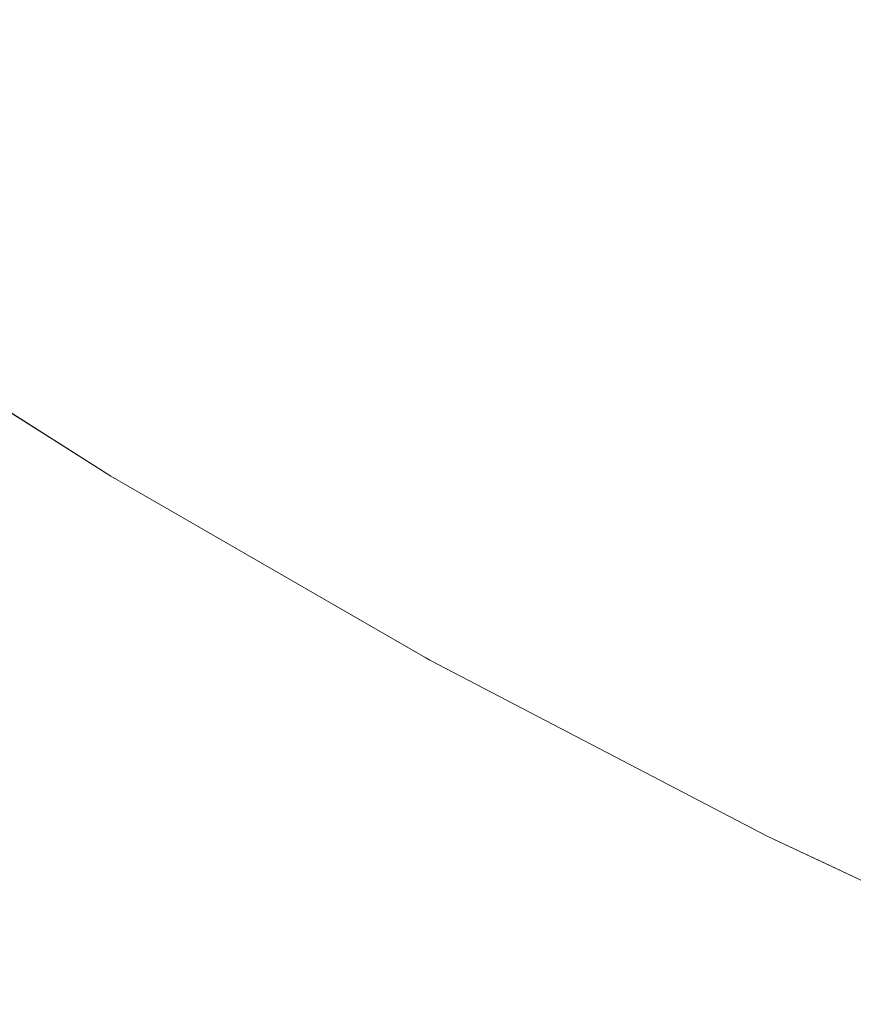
# Model space of a CAD drawing. Header units: centimetres. Extents: x -35.1 to 36.2, y 4.2 to 6.
# Tile 18 of 256: x -35.0383 to -35.0254, y 4.2143 to 4.2296. Entities that reach past the tile are written whole.
import ezdxf

# ---------------------------------------------------------------- set-up
doc = ezdxf.new("R2010")
doc.units = ezdxf.units.CM
doc.header["$LTSCALE"] = 2.54
doc.layers.add('Lucido design-1', color=7, linetype='Continuous')

# ---------------------------------------------------------------- blocks, each defined once
blk = doc.blocks.new('Gruppo-4-1')
at = {"color": 7, "linetype": 'Continuous', "lineweight": 9}
for points, invisible_edges in [([(-35.035678, 4.229193, -2276.288781), (-35.034751, 4.229987, -2276.285944), (-35.03728, 4.231683, -2276.285944), (-35.038236, 4.230909, -2276.288781)], 15), ([(-35.03728, 4.231683, -2276.958396), (-35.034751, 4.229987, -2276.958396), (-35.035678, 4.229193, -2276.955559), (-35.038236, 4.230909, -2276.955559)], 15), ([(-35.031169, 4.2292, -2276.283155), (-35.03014, 4.230132, -2276.280418), (-35.032692, 4.231751, -2276.280418), (-35.033755, 4.23084, -2276.283155)], 15), ([(-35.031169, 4.2292, -2276.961185), (-35.033755, 4.23084, -2276.961185), (-35.032692, 4.231751, -2276.963922), (-35.03014, 4.230132, -2276.963922)], 15), ([(-35.029049, 4.23112, -2276.277736), (-35.03014, 4.230132, -2276.280418), (-35.027503, 4.22855, -2276.280418), (-35.026449, 4.229561, -2276.277736)], 15), ([(-35.029049, 4.23112, -2276.966604), (-35.026449, 4.229561, -2276.966604), (-35.027503, 4.22855, -2276.963922), (-35.03014, 4.230132, -2276.963922)], 15), ([(-35.038236, 4.230909, -2276.288781), (-35.039117, 4.230194, -2276.291665), (-35.036533, 4.228461, -2276.291665), (-35.035678, 4.229193, -2276.288781)], 15), ([(-35.038236, 4.230909, -2276.955559), (-35.035678, 4.229193, -2276.955559), (-35.036533, 4.228461, -2276.952675), (-35.039117, 4.230194, -2276.952675)], 15), ([(-35.033755, 4.23084, -2276.283155), (-35.034751, 4.229987, -2276.285944), (-35.032133, 4.228326, -2276.285944), (-35.031169, 4.2292, -2276.283155)], 15), ([(-35.032133, 4.228326, -2276.958396), (-35.034751, 4.229987, -2276.958396), (-35.033755, 4.23084, -2276.961185), (-35.031169, 4.2292, -2276.961185)], 15), ([(-35.023767, 4.228042, -2276.277736), (-35.022697, 4.22913, -2276.275111), (-35.025339, 4.230626, -2276.275111), (-35.026449, 4.229561, -2276.277736)], 15), ([(-35.023767, 4.228042, -2276.966604), (-35.026449, 4.229561, -2276.966604), (-35.025339, 4.230626, -2276.969229), (-35.022697, 4.22913, -2276.969229)], 15), ([(-35.037314, 4.227792, -2276.29459), (-35.036533, 4.228461, -2276.291665), (-35.039117, 4.230194, -2276.291665), (-35.039923, 4.229541, -2276.29459)], 15), ([(-35.039117, 4.230194, -2276.952675), (-35.036533, 4.228461, -2276.952675), (-35.037314, 4.227792, -2276.94975), (-35.039923, 4.229541, -2276.94975)], 15), ([(-35.028497, 4.227597, -2276.283155), (-35.027503, 4.22855, -2276.280418), (-35.03014, 4.230132, -2276.280418), (-35.031169, 4.2292, -2276.283155)], 15), ([(-35.03014, 4.230132, -2276.963922), (-35.027503, 4.22855, -2276.963922), (-35.028497, 4.227597, -2276.961185), (-35.031169, 4.2292, -2276.961185)], 15), ([(-35.03303, 4.227514, -2276.288781), (-35.032133, 4.228326, -2276.285944), (-35.034751, 4.229987, -2276.285944), (-35.035678, 4.229193, -2276.288781)], 15), ([(-35.03303, 4.227514, -2276.955559), (-35.035678, 4.229193, -2276.955559), (-35.034751, 4.229987, -2276.958396), (-35.032133, 4.228326, -2276.958396)], 15), ([(-35.039923, 4.229541, -2276.29459), (-35.040649, 4.228952, -2276.297555), (-35.038019, 4.227188, -2276.297555), (-35.037314, 4.227792, -2276.29459)], 15), ([(-35.039923, 4.229541, -2276.94975), (-35.037314, 4.227792, -2276.94975), (-35.038019, 4.227188, -2276.946785), (-35.040649, 4.228952, -2276.946785)], 15), ([(-35.026449, 4.229561, -2276.277736), (-35.027503, 4.22855, -2276.280418), (-35.024782, 4.22701, -2276.280418), (-35.023767, 4.228042, -2276.277736)], 15), ([(-35.024782, 4.22701, -2276.963922), (-35.027503, 4.22855, -2276.963922), (-35.026449, 4.229561, -2276.966604), (-35.023767, 4.228042, -2276.966604)], 15), ([(-35.035678, 4.229193, -2276.288781), (-35.036533, 4.228461, -2276.291665), (-35.033858, 4.226764, -2276.291665), (-35.03303, 4.227514, -2276.288781)], 15), ([(-35.033858, 4.226764, -2276.952675), (-35.036533, 4.228461, -2276.952675), (-35.035678, 4.229193, -2276.955559), (-35.03303, 4.227514, -2276.955559)], 15), ([(-35.031169, 4.2292, -2276.283155), (-35.032133, 4.228326, -2276.285944), (-35.029428, 4.226704, -2276.285944), (-35.028497, 4.227597, -2276.283155)], 15), ([(-35.031169, 4.2292, -2276.961185), (-35.028497, 4.227597, -2276.961185), (-35.029428, 4.226704, -2276.958396), (-35.032133, 4.228326, -2276.958396)], 15), ([(-35.038646, 4.226651, -2276.300554), (-35.038019, 4.227188, -2276.297555), (-35.040649, 4.228952, -2276.297555), (-35.041296, 4.228428, -2276.300554)], 15), ([(-35.040649, 4.228952, -2276.946785), (-35.038019, 4.227188, -2276.946785), (-35.038646, 4.226651, -2276.943786), (-35.041296, 4.228428, -2276.943786)], 15), ([(-35.034615, 4.226079, -2276.29459), (-35.033858, 4.226764, -2276.291665), (-35.036533, 4.228461, -2276.291665), (-35.037314, 4.227792, -2276.29459)], 15), ([(-35.034615, 4.226079, -2276.94975), (-35.037314, 4.227792, -2276.94975), (-35.036533, 4.228461, -2276.952675), (-35.033858, 4.226764, -2276.952675)], 15), ([(-35.02574, 4.226037, -2276.283155), (-35.024782, 4.22701, -2276.280418), (-35.027503, 4.22855, -2276.280418), (-35.028497, 4.227597, -2276.283155)], 15), ([(-35.02574, 4.226037, -2276.961185), (-35.028497, 4.227597, -2276.961185), (-35.027503, 4.22855, -2276.963922), (-35.024782, 4.22701, -2276.963922)], 15), ([(-35.030295, 4.225873, -2276.288781), (-35.029428, 4.226704, -2276.285944), (-35.032133, 4.228326, -2276.285944), (-35.03303, 4.227514, -2276.288781)], 15), ([(-35.032133, 4.228326, -2276.958396), (-35.029428, 4.226704, -2276.958396), (-35.030295, 4.225873, -2276.955559), (-35.03303, 4.227514, -2276.955559)], 15), ([(-35.037314, 4.227792, -2276.29459), (-35.038019, 4.227188, -2276.297555), (-35.035297, 4.225461, -2276.297555), (-35.034615, 4.226079, -2276.29459)], 15), ([(-35.035297, 4.225461, -2276.946785), (-35.038019, 4.227188, -2276.946785), (-35.037314, 4.227792, -2276.94975), (-35.034615, 4.226079, -2276.94975)], 15), ([(-35.03303, 4.227514, -2276.288781), (-35.033858, 4.226764, -2276.291665), (-35.031095, 4.225106, -2276.291665), (-35.030295, 4.225873, -2276.288781)], 15), ([(-35.03303, 4.227514, -2276.955559), (-35.030295, 4.225873, -2276.955559), (-35.031095, 4.225106, -2276.952675), (-35.033858, 4.226764, -2276.952675)], 15), ([(-35.028497, 4.227597, -2276.283155), (-35.029428, 4.226704, -2276.285944), (-35.026637, 4.225124, -2276.285944), (-35.02574, 4.226037, -2276.283155)], 15), ([(-35.026637, 4.225124, -2276.958396), (-35.029428, 4.226704, -2276.958396), (-35.028497, 4.227597, -2276.961185), (-35.02574, 4.226037, -2276.961185)], 15), ([(-35.035904, 4.224911, -2276.300554), (-35.035297, 4.225461, -2276.297555), (-35.038019, 4.227188, -2276.297555), (-35.038646, 4.226651, -2276.300554)], 15), ([(-35.035904, 4.224911, -2276.943786), (-35.038646, 4.226651, -2276.943786), (-35.038019, 4.227188, -2276.946785), (-35.035297, 4.225461, -2276.946785)], 15), ([(-35.022899, 4.22452, -2276.283155), (-35.021978, 4.225514, -2276.280418), (-35.024782, 4.22701, -2276.280418), (-35.02574, 4.226037, -2276.283155)], 15), ([(-35.024782, 4.22701, -2276.963922), (-35.021978, 4.225514, -2276.963922), (-35.022899, 4.22452, -2276.961185), (-35.02574, 4.226037, -2276.961185)], 15), ([(-35.031825, 4.224406, -2276.29459), (-35.031095, 4.225106, -2276.291665), (-35.033858, 4.226764, -2276.291665), (-35.034615, 4.226079, -2276.29459)], 15), ([(-35.033858, 4.226764, -2276.952675), (-35.031095, 4.225106, -2276.952675), (-35.031825, 4.224406, -2276.94975), (-35.034615, 4.226079, -2276.94975)], 15), ([(-35.038646, 4.226651, -2276.300554), (-35.039193, 4.226182, -2276.303583), (-35.036433, 4.224432, -2276.303583), (-35.035904, 4.224911, -2276.300554)], 15), ([(-35.036433, 4.224432, -2276.940757), (-35.039193, 4.226182, -2276.940757), (-35.038646, 4.226651, -2276.943786), (-35.035904, 4.224911, -2276.943786)], 15), ([(-35.027472, 4.224275, -2276.288781), (-35.026637, 4.225124, -2276.285944), (-35.029428, 4.226704, -2276.285944), (-35.030295, 4.225873, -2276.288781)], 15), ([(-35.027472, 4.224275, -2276.955559), (-35.030295, 4.225873, -2276.955559), (-35.029428, 4.226704, -2276.958396), (-35.026637, 4.225124, -2276.958396)], 15), ([(-35.036884, 4.224023, -2276.30664), (-35.036433, 4.224432, -2276.303583), (-35.039193, 4.226182, -2276.303583), (-35.039658, 4.225784, -2276.30664)], 15), ([(-35.036884, 4.224023, -2276.9377), (-35.039658, 4.225784, -2276.9377), (-35.039193, 4.226182, -2276.940757), (-35.036433, 4.224432, -2276.940757)], 15), ([(-35.034615, 4.226079, -2276.29459), (-35.035297, 4.225461, -2276.297555), (-35.032484, 4.223774, -2276.297555), (-35.031825, 4.224406, -2276.29459)], 15), ([(-35.034615, 4.226079, -2276.94975), (-35.031825, 4.224406, -2276.94975), (-35.032484, 4.223774, -2276.946785), (-35.035297, 4.225461, -2276.946785)], 15), ([(-35.02574, 4.226037, -2276.283155), (-35.026637, 4.225124, -2276.285944), (-35.023761, 4.223589, -2276.285944), (-35.022899, 4.22452, -2276.283155)], 15), ([(-35.02574, 4.226037, -2276.961185), (-35.022899, 4.22452, -2276.961185), (-35.023761, 4.223589, -2276.958396), (-35.026637, 4.225124, -2276.958396)], 15), ([(-35.030295, 4.225873, -2276.288781), (-35.031095, 4.225106, -2276.291665), (-35.028243, 4.223492, -2276.291665), (-35.027472, 4.224275, -2276.288781)], 15), ([(-35.028243, 4.223492, -2276.952675), (-35.031095, 4.225106, -2276.952675), (-35.030295, 4.225873, -2276.955559), (-35.027472, 4.224275, -2276.955559)], 15), ([(-35.039658, 4.225784, -2276.30664), (-35.040041, 4.225456, -2276.309719), (-35.037254, 4.223688, -2276.309719), (-35.036884, 4.224023, -2276.30664)], 15), ([(-35.037254, 4.223688, -2276.934621), (-35.040041, 4.225456, -2276.934621), (-35.039658, 4.225784, -2276.9377), (-35.036884, 4.224023, -2276.9377)], 15), ([(-35.040682, 4.224906, -2276.319046), (-35.041554, 4.225415, -2276.32217), (-35.037907, 4.223104, -2276.32217), (-35.037875, 4.223125, -2276.319046)], 13), ([(-35.041554, 4.225415, -2276.92217), (-35.036904, 4.222469, -2276.92217), (-35.036904, 4.222469, -2276.32217), (-35.037907, 4.223104, -2276.32217)], 10), ([(-35.037907, 4.223104, -2276.32217), (-35.041554, 4.225415, -2276.32217), (-35.041554, 4.225415, -2276.92217)], 10), ([(-35.036904, 4.222469, -2276.92217), (-35.041554, 4.225415, -2276.92217), (-35.040682, 4.224906, -2276.925294), (-35.037875, 4.223125, -2276.925294)], 14), ([(-35.037544, 4.223426, -2276.312816), (-35.037254, 4.223688, -2276.309719), (-35.040041, 4.225456, -2276.309719), (-35.04034, 4.2252, -2276.312816)], 15), ([(-35.037544, 4.223426, -2276.931524), (-35.04034, 4.2252, -2276.931524), (-35.040041, 4.225456, -2276.934621), (-35.037254, 4.223688, -2276.934621)], 15), ([(-35.03307, 4.223212, -2276.300554), (-35.032484, 4.223774, -2276.297555), (-35.035297, 4.225461, -2276.297555), (-35.035904, 4.224911, -2276.300554)], 15), ([(-35.035297, 4.225461, -2276.946785), (-35.032484, 4.223774, -2276.946785), (-35.03307, 4.223212, -2276.943786), (-35.035904, 4.224911, -2276.943786)], 15), ([(-35.04034, 4.2252, -2276.312816), (-35.040554, 4.225017, -2276.315926), (-35.037751, 4.223238, -2276.315926), (-35.037544, 4.223426, -2276.312816)], 15), ([(-35.037751, 4.223238, -2276.928414), (-35.040554, 4.225017, -2276.928414), (-35.04034, 4.2252, -2276.931524), (-35.037544, 4.223426, -2276.931524)], 15), ([(-35.028947, 4.222777, -2276.29459), (-35.028243, 4.223492, -2276.291665), (-35.031095, 4.225106, -2276.291665), (-35.031825, 4.224406, -2276.29459)], 15), ([(-35.028947, 4.222777, -2276.94975), (-35.031825, 4.224406, -2276.94975), (-35.031095, 4.225106, -2276.952675), (-35.028243, 4.223492, -2276.952675)], 15), ([(-35.024564, 4.222723, -2276.288781), (-35.023761, 4.223589, -2276.285944), (-35.026637, 4.225124, -2276.285944), (-35.027472, 4.224275, -2276.288781)], 15), ([(-35.026637, 4.225124, -2276.958396), (-35.023761, 4.223589, -2276.958396), (-35.024564, 4.222723, -2276.955559), (-35.027472, 4.224275, -2276.955559)], 15), ([(-35.037875, 4.223125, -2276.319046), (-35.037751, 4.223238, -2276.315926), (-35.040554, 4.225017, -2276.315926), (-35.040682, 4.224906, -2276.319046)], 15), ([(-35.037875, 4.223125, -2276.925294), (-35.040682, 4.224906, -2276.925294), (-35.040554, 4.225017, -2276.928414), (-35.037751, 4.223238, -2276.928414)], 15), ([(-35.035904, 4.224911, -2276.300554), (-35.036433, 4.224432, -2276.303583), (-35.033582, 4.222722, -2276.303583), (-35.03307, 4.223212, -2276.300554)], 15), ([(-35.035904, 4.224911, -2276.943786), (-35.03307, 4.223212, -2276.943786), (-35.033582, 4.222722, -2276.940757), (-35.036433, 4.224432, -2276.940757)], 15), ([(-35.034017, 4.222304, -2276.30664), (-35.033582, 4.222722, -2276.303583), (-35.036433, 4.224432, -2276.303583), (-35.036884, 4.224023, -2276.30664)], 15), ([(-35.036433, 4.224432, -2276.940757), (-35.033582, 4.222722, -2276.940757), (-35.034017, 4.222304, -2276.9377), (-35.036884, 4.224023, -2276.9377)], 15), ([(-35.031825, 4.224406, -2276.29459), (-35.032484, 4.223774, -2276.297555), (-35.029582, 4.222131, -2276.297555), (-35.028947, 4.222777, -2276.29459)], 15), ([(-35.029582, 4.222131, -2276.946785), (-35.032484, 4.223774, -2276.946785), (-35.031825, 4.224406, -2276.94975), (-35.028947, 4.222777, -2276.94975)], 15), ([(-35.027472, 4.224275, -2276.288781), (-35.028243, 4.223492, -2276.291665), (-35.025304, 4.221924, -2276.291665), (-35.024564, 4.222723, -2276.288781)], 15), ([(-35.027472, 4.224275, -2276.955559), (-35.024564, 4.222723, -2276.955559), (-35.025304, 4.221924, -2276.952675), (-35.028243, 4.223492, -2276.952675)], 15), ([(-35.036884, 4.224023, -2276.30664), (-35.037254, 4.223688, -2276.309719), (-35.034375, 4.221961, -2276.309719), (-35.034017, 4.222304, -2276.30664)], 15), ([(-35.036884, 4.224023, -2276.9377), (-35.034017, 4.222304, -2276.9377), (-35.034375, 4.221961, -2276.934621), (-35.037254, 4.223688, -2276.934621)], 15), ([(-35.030147, 4.221557, -2276.300554), (-35.029582, 4.222131, -2276.297555), (-35.032484, 4.223774, -2276.297555), (-35.03307, 4.223212, -2276.300554)], 15), ([(-35.030147, 4.221557, -2276.943786), (-35.03307, 4.223212, -2276.943786), (-35.032484, 4.223774, -2276.946785), (-35.029582, 4.222131, -2276.946785)], 15), ([(-35.034654, 4.221693, -2276.312816), (-35.034375, 4.221961, -2276.309719), (-35.037254, 4.223688, -2276.309719), (-35.037544, 4.223426, -2276.312816)], 15), ([(-35.037254, 4.223688, -2276.934621), (-35.034375, 4.221961, -2276.934621), (-35.034654, 4.221693, -2276.931524), (-35.037544, 4.223426, -2276.931524)], 15), ([(-35.037544, 4.223426, -2276.312816), (-35.037751, 4.223238, -2276.315926), (-35.034855, 4.221501, -2276.315926), (-35.034654, 4.221693, -2276.312816)], 15), ([(-35.037544, 4.223426, -2276.931524), (-35.034654, 4.221693, -2276.931524), (-35.034855, 4.221501, -2276.928414), (-35.037751, 4.223238, -2276.928414)], 15), ([(-35.025981, 4.221194, -2276.29459), (-35.025304, 4.221924, -2276.291665), (-35.028243, 4.223492, -2276.291665), (-35.028947, 4.222777, -2276.29459)], 15), ([(-35.028243, 4.223492, -2276.952675), (-35.025304, 4.221924, -2276.952675), (-35.025981, 4.221194, -2276.94975), (-35.028947, 4.222777, -2276.94975)], 15), ([(-35.034975, 4.221386, -2276.319046), (-35.034855, 4.221501, -2276.315926), (-35.037751, 4.223238, -2276.315926), (-35.037875, 4.223125, -2276.319046)], 15), ([(-35.037751, 4.223238, -2276.928414), (-35.034855, 4.221501, -2276.928414), (-35.034975, 4.221386, -2276.925294), (-35.037875, 4.223125, -2276.925294)], 15), ([(-35.037875, 4.223125, -2276.319046), (-35.037907, 4.223104, -2276.32217), (-35.036904, 4.222469, -2276.32217)], 9), ([(-35.036904, 4.222469, -2276.32217), (-35.034975, 4.221386, -2276.319046), (-35.037875, 4.223125, -2276.319046)], 11), ([(-35.037875, 4.223125, -2276.925294), (-35.034975, 4.221386, -2276.925294), (-35.036904, 4.222469, -2276.92217)], 11), ([(-35.03307, 4.223212, -2276.300554), (-35.033582, 4.222722, -2276.303583), (-35.03064, 4.221056, -2276.303583), (-35.030147, 4.221557, -2276.300554)], 15), ([(-35.03064, 4.221056, -2276.940757), (-35.033582, 4.222722, -2276.940757), (-35.03307, 4.223212, -2276.943786), (-35.030147, 4.221557, -2276.943786)], 15), ([(-35.028947, 4.222777, -2276.29459), (-35.029582, 4.222131, -2276.297555), (-35.026591, 4.220535, -2276.297555), (-35.025981, 4.221194, -2276.29459)], 15), ([(-35.028947, 4.222777, -2276.94975), (-35.025981, 4.221194, -2276.94975), (-35.026591, 4.220535, -2276.946785), (-35.029582, 4.222131, -2276.946785)], 15), ([(-35.031059, 4.22063, -2276.30664), (-35.03064, 4.221056, -2276.303583), (-35.033582, 4.222722, -2276.303583), (-35.034017, 4.222304, -2276.30664)], 15), ([(-35.031059, 4.22063, -2276.9377), (-35.034017, 4.222304, -2276.9377), (-35.033582, 4.222722, -2276.940757), (-35.03064, 4.221056, -2276.940757)], 15), ([(-35.034975, 4.221386, -2276.319046), (-35.036904, 4.222469, -2276.32217), (-35.03202, 4.219653, -2276.32217)], 9), ([(-35.03202, 4.219653, -2276.32217), (-35.036904, 4.222469, -2276.32217), (-35.036904, 4.222469, -2276.92217), (-35.031957, 4.219618, -2276.92217)], 10), ([(-35.031957, 4.219618, -2276.92217), (-35.036904, 4.222469, -2276.92217), (-35.034975, 4.221386, -2276.925294)], 10), ([(-35.034017, 4.222304, -2276.30664), (-35.034375, 4.221961, -2276.309719), (-35.031404, 4.220279, -2276.309719), (-35.031059, 4.22063, -2276.30664)], 15), ([(-35.031404, 4.220279, -2276.934621), (-35.034375, 4.221961, -2276.934621), (-35.034017, 4.222304, -2276.9377), (-35.031059, 4.22063, -2276.9377)], 15), ([(-35.027134, 4.219949, -2276.300554), (-35.026591, 4.220535, -2276.297555), (-35.029582, 4.222131, -2276.297555), (-35.030147, 4.221557, -2276.300554)], 15), ([(-35.029582, 4.222131, -2276.946785), (-35.026591, 4.220535, -2276.946785), (-35.027134, 4.219949, -2276.943786), (-35.030147, 4.221557, -2276.943786)], 15), ([(-35.031673, 4.220005, -2276.312816), (-35.031404, 4.220279, -2276.309719), (-35.034375, 4.221961, -2276.309719), (-35.034654, 4.221693, -2276.312816)], 15), ([(-35.031673, 4.220005, -2276.931524), (-35.034654, 4.221693, -2276.931524), (-35.034375, 4.221961, -2276.934621), (-35.031404, 4.220279, -2276.934621)], 15), ([(-35.022929, 4.219661, -2276.29459), (-35.02228, 4.220406, -2276.291665), (-35.025304, 4.221924, -2276.291665), (-35.025981, 4.221194, -2276.29459)], 15), ([(-35.022929, 4.219661, -2276.94975), (-35.025981, 4.221194, -2276.94975), (-35.025304, 4.221924, -2276.952675), (-35.02228, 4.220406, -2276.952675)], 15), ([(-35.034654, 4.221693, -2276.312816), (-35.034855, 4.221501, -2276.315926), (-35.031866, 4.219809, -2276.315926), (-35.031673, 4.220005, -2276.312816)], 15), ([(-35.031866, 4.219809, -2276.928414), (-35.034855, 4.221501, -2276.928414), (-35.034654, 4.221693, -2276.931524), (-35.031673, 4.220005, -2276.931524)], 15), ([(-35.030147, 4.221557, -2276.300554), (-35.03064, 4.221056, -2276.303583), (-35.027608, 4.219438, -2276.303583), (-35.027134, 4.219949, -2276.300554)], 15), ([(-35.030147, 4.221557, -2276.943786), (-35.027134, 4.219949, -2276.943786), (-35.027608, 4.219438, -2276.940757), (-35.03064, 4.221056, -2276.940757)], 15), ([(-35.031982, 4.219691, -2276.319046), (-35.031866, 4.219809, -2276.315926), (-35.034855, 4.221501, -2276.315926), (-35.034975, 4.221386, -2276.319046)], 15), ([(-35.031982, 4.219691, -2276.925294), (-35.034975, 4.221386, -2276.925294), (-35.034855, 4.221501, -2276.928414), (-35.031866, 4.219809, -2276.928414)], 15), ([(-35.03202, 4.219653, -2276.32217), (-35.031982, 4.219691, -2276.319046), (-35.034975, 4.221386, -2276.319046)], 11), ([(-35.034975, 4.221386, -2276.925294), (-35.031982, 4.219691, -2276.925294), (-35.031957, 4.219618, -2276.92217)], 11), ([(-35.025981, 4.221194, -2276.29459), (-35.026591, 4.220535, -2276.297555), (-35.023514, 4.21899, -2276.297555), (-35.022929, 4.219661, -2276.29459)], 15), ([(-35.023514, 4.21899, -2276.946785), (-35.026591, 4.220535, -2276.946785), (-35.025981, 4.221194, -2276.94975), (-35.022929, 4.219661, -2276.94975)], 15), ([(-35.028011, 4.219003, -2276.30664), (-35.027608, 4.219438, -2276.303583), (-35.03064, 4.221056, -2276.303583), (-35.031059, 4.22063, -2276.30664)], 15), ([(-35.03064, 4.221056, -2276.940757), (-35.027608, 4.219438, -2276.940757), (-35.028011, 4.219003, -2276.9377), (-35.031059, 4.22063, -2276.9377)], 15), ([(-35.031059, 4.22063, -2276.30664), (-35.031404, 4.220279, -2276.309719), (-35.028342, 4.218645, -2276.309719), (-35.028011, 4.219003, -2276.30664)], 15), ([(-35.031059, 4.22063, -2276.9377), (-35.028011, 4.219003, -2276.9377), (-35.028342, 4.218645, -2276.934621), (-35.031404, 4.220279, -2276.934621)], 15), ([(-35.024034, 4.218393, -2276.300554), (-35.023514, 4.21899, -2276.297555), (-35.026591, 4.220535, -2276.297555), (-35.027134, 4.219949, -2276.300554)], 15), ([(-35.024034, 4.218393, -2276.943786), (-35.027134, 4.219949, -2276.943786), (-35.026591, 4.220535, -2276.946785), (-35.023514, 4.21899, -2276.946785)], 15), ([(-35.028601, 4.218366, -2276.312816), (-35.028342, 4.218645, -2276.309719), (-35.031404, 4.220279, -2276.309719), (-35.031673, 4.220005, -2276.312816)], 15), ([(-35.031404, 4.220279, -2276.934621), (-35.028342, 4.218645, -2276.934621), (-35.028601, 4.218366, -2276.931524), (-35.031673, 4.220005, -2276.931524)], 15), ([(-35.031673, 4.220005, -2276.312816), (-35.031866, 4.219809, -2276.315926), (-35.028786, 4.218166, -2276.315926), (-35.028601, 4.218366, -2276.312816)], 15), ([(-35.031673, 4.220005, -2276.931524), (-35.028601, 4.218366, -2276.931524), (-35.028786, 4.218166, -2276.928414), (-35.031866, 4.219809, -2276.928414)], 15), ([(-35.027134, 4.219949, -2276.300554), (-35.027608, 4.219438, -2276.303583), (-35.024488, 4.217871, -2276.303583), (-35.024034, 4.218393, -2276.300554)], 15), ([(-35.024488, 4.217871, -2276.940757), (-35.027608, 4.219438, -2276.940757), (-35.027134, 4.219949, -2276.943786), (-35.024034, 4.218393, -2276.943786)], 15), ([(-35.028898, 4.218046, -2276.319046), (-35.028786, 4.218166, -2276.315926), (-35.031866, 4.219809, -2276.315926), (-35.031982, 4.219691, -2276.319046)], 15), ([(-35.031866, 4.219809, -2276.928414), (-35.028786, 4.218166, -2276.928414), (-35.028898, 4.218046, -2276.925294), (-35.031982, 4.219691, -2276.925294)], 15), ([(-35.031982, 4.219691, -2276.319046), (-35.03202, 4.219653, -2276.32217), (-35.031957, 4.219618, -2276.32217)], 9), ([(-35.031957, 4.219618, -2276.92217), (-35.031957, 4.219618, -2276.32217), (-35.03202, 4.219653, -2276.32217)], 9), ([(-35.028898, 4.218046, -2276.319046), (-35.031982, 4.219691, -2276.319046), (-35.031957, 4.219618, -2276.32217)], 11), ([(-35.031957, 4.219618, -2276.92217), (-35.031982, 4.219691, -2276.925294), (-35.028898, 4.218046, -2276.925294)], 11), ([(-35.031957, 4.219618, -2276.32217), (-35.026714, 4.21688, -2276.32217), (-35.028898, 4.218046, -2276.319046)], 10), ([(-35.026714, 4.21688, -2276.92217), (-35.026714, 4.21688, -2276.32217), (-35.031957, 4.219618, -2276.32217), (-35.031957, 4.219618, -2276.92217)], 5), ([(-35.028898, 4.218046, -2276.925294), (-35.026714, 4.21688, -2276.92217), (-35.031957, 4.219618, -2276.92217)], 9), ([(-35.024874, 4.217428, -2276.30664), (-35.024488, 4.217871, -2276.303583), (-35.027608, 4.219438, -2276.303583), (-35.028011, 4.219003, -2276.30664)], 15), ([(-35.024874, 4.217428, -2276.9377), (-35.028011, 4.219003, -2276.9377), (-35.027608, 4.219438, -2276.940757), (-35.024488, 4.217871, -2276.940757)], 15), ([(-35.028011, 4.219003, -2276.30664), (-35.028342, 4.218645, -2276.309719), (-35.025192, 4.217063, -2276.309719), (-35.024874, 4.217428, -2276.30664)], 15), ([(-35.025192, 4.217063, -2276.934621), (-35.028342, 4.218645, -2276.934621), (-35.028011, 4.219003, -2276.9377), (-35.024874, 4.217428, -2276.9377)], 15), ([(-35.02544, 4.216779, -2276.312816), (-35.025192, 4.217063, -2276.309719), (-35.028342, 4.218645, -2276.309719), (-35.028601, 4.218366, -2276.312816)], 15), ([(-35.02544, 4.216779, -2276.931524), (-35.028601, 4.218366, -2276.931524), (-35.028342, 4.218645, -2276.934621), (-35.025192, 4.217063, -2276.934621)], 15), ([(-35.028601, 4.218366, -2276.312816), (-35.028786, 4.218166, -2276.315926), (-35.025617, 4.216575, -2276.315926), (-35.02544, 4.216779, -2276.312816)], 15), ([(-35.025617, 4.216575, -2276.928414), (-35.028786, 4.218166, -2276.928414), (-35.028601, 4.218366, -2276.931524), (-35.02544, 4.216779, -2276.931524)], 15), ([(-35.025724, 4.216452, -2276.319046), (-35.025617, 4.216575, -2276.315926), (-35.028786, 4.218166, -2276.315926), (-35.028898, 4.218046, -2276.319046)], 15), ([(-35.025724, 4.216452, -2276.925294), (-35.028898, 4.218046, -2276.925294), (-35.028786, 4.218166, -2276.928414), (-35.025617, 4.216575, -2276.928414)], 15), ([(-35.025724, 4.216452, -2276.319046), (-35.028898, 4.218046, -2276.319046), (-35.026714, 4.21688, -2276.32217)], 11), ([(-35.026714, 4.21688, -2276.92217), (-35.028898, 4.218046, -2276.925294), (-35.025724, 4.216452, -2276.925294)], 11), ([(-35.022191, 4.215247, -2276.312816), (-35.021954, 4.215537, -2276.309719), (-35.025192, 4.217063, -2276.309719), (-35.02544, 4.216779, -2276.312816)], 15), ([(-35.025192, 4.217063, -2276.934621), (-35.021954, 4.215537, -2276.934621), (-35.022191, 4.215247, -2276.931524), (-35.02544, 4.216779, -2276.931524)], 15), ([(-35.026714, 4.21688, -2276.32217), (-35.025752, 4.216428, -2276.32217), (-35.025724, 4.216452, -2276.319046)], 10), ([(-35.026714, 4.21688, -2276.92217), (-35.021176, 4.214277, -2276.92217), (-35.021176, 4.214277, -2276.32217), (-35.025752, 4.216428, -2276.32217)], 10), ([(-35.025752, 4.216428, -2276.32217), (-35.026714, 4.21688, -2276.32217), (-35.026714, 4.21688, -2276.92217)], 10), ([(-35.025724, 4.216452, -2276.925294), (-35.022463, 4.214914, -2276.925294), (-35.021176, 4.214277, -2276.92217), (-35.026714, 4.21688, -2276.92217)], 11), ([(-35.02544, 4.216779, -2276.312816), (-35.025617, 4.216575, -2276.315926), (-35.022361, 4.215039, -2276.315926), (-35.022191, 4.215247, -2276.312816)], 15), ([(-35.02544, 4.216779, -2276.931524), (-35.022191, 4.215247, -2276.931524), (-35.022361, 4.215039, -2276.928414), (-35.025617, 4.216575, -2276.928414)], 15), ([(-35.022463, 4.214914, -2276.319046), (-35.022361, 4.215039, -2276.315926), (-35.025617, 4.216575, -2276.315926), (-35.025724, 4.216452, -2276.319046)], 15), ([(-35.025617, 4.216575, -2276.928414), (-35.022361, 4.215039, -2276.928414), (-35.022463, 4.214914, -2276.925294), (-35.025724, 4.216452, -2276.925294)], 15), ([(-35.025724, 4.216452, -2276.319046), (-35.025752, 4.216428, -2276.32217), (-35.021176, 4.214277, -2276.32217), (-35.022463, 4.214914, -2276.319046)], 13)]:
    blk.add_3dface(points, dxfattribs=dict(at, invisible_edges=invisible_edges))

msp = doc.modelspace()

# ---------------------------------------------------------------- block references
at = {"layer": 'Lucido design-1', "color": 7}
msp.add_blockref('Gruppo-4-1', (0, 0), dxfattribs=at)

doc.saveas('drawing.dxf')
